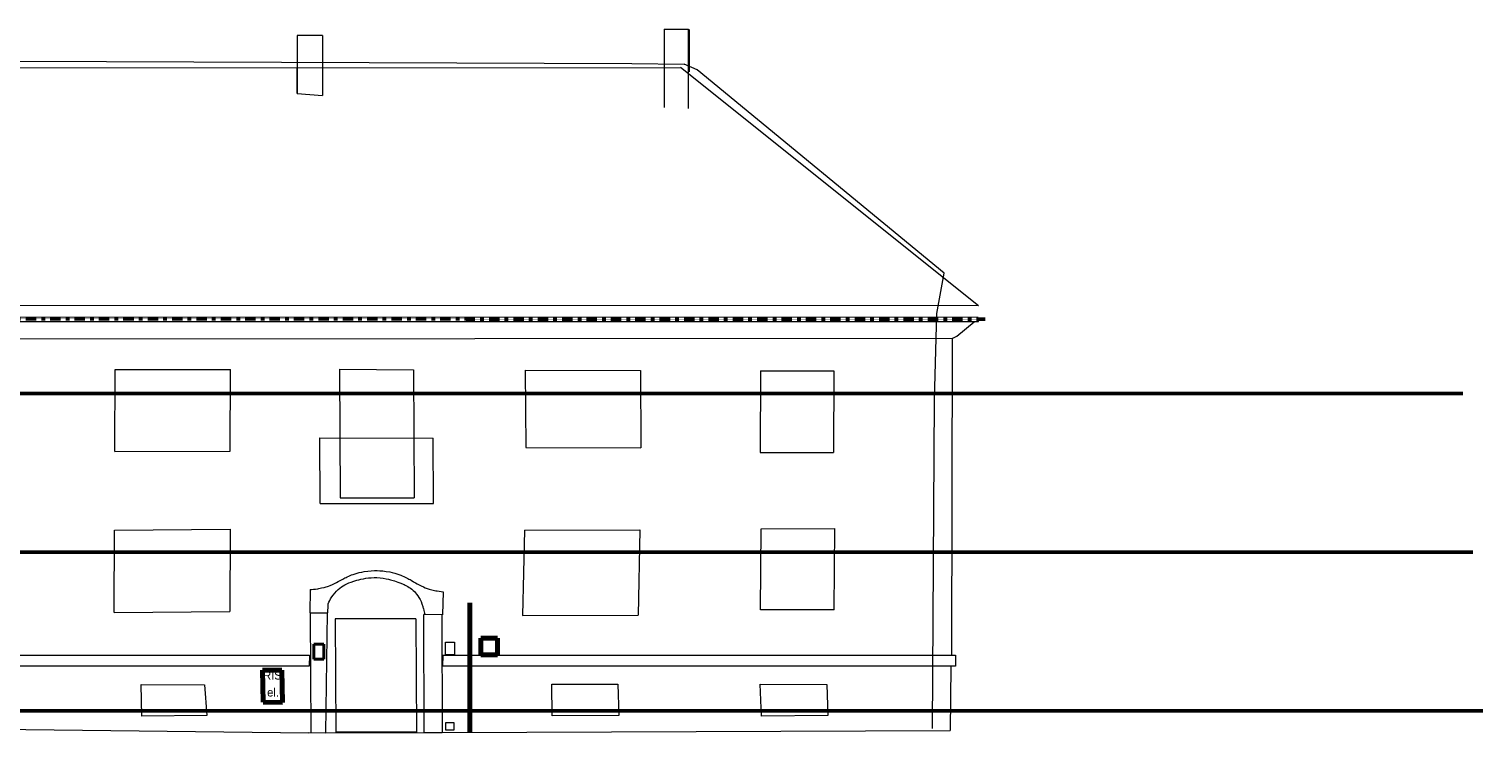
# Model space of a CAD drawing. Extents: x 9439 to 77518, y -50624 to 26174.
# Tile 3 of 10: x 43532 to 69663, y -50624 to -37977. Entities that reach past the tile are written whole.
import ezdxf

# ---------------------------------------------------------------- set-up
doc = ezdxf.new("R2010")
doc.units = 0
doc.header["$MEASUREMENT"] = 0
doc.linetypes.add('DGN Style 4', pattern=[0.565042, 0.282344, -0.141172, 0.000352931, -0.141172])
for name, color, linetype, lineweight in [('0_Číslo_pera__6', 190, 'Continuous', 70), ('2D ČÁRY_Číslo_pera__5', 231, 'Continuous', 50), ('blok I_hromosvody_Číslo_pera__4', 91, 'Continuous', 13), ('blok I_okapy_Číslo_pera__5', 231, 'Continuous', 50), ('blok I_pohled1_ADSL_Číslo_pera__1', 7, 'Continuous', 15), ('blok I_pohled1_fasáda_Číslo_pera__1', 7, 'Continuous', 15), ('blok I_pohled1_fasáda_Číslo_pera__7', 7, 'Continuous', 20), ('blok I_pohled1_okna_Číslo_pera__3', 150, 'Continuous', 13), ('blok I_pohled1_RIS_Číslo_pera__6', 190, 'Continuous', 70), ('Blok I_pohled1_střecha_Číslo_pera__1', 7, 'Continuous', 15)]:
    doc.layers.add(name, color=color, linetype=linetype, lineweight=lineweight)
for name, color, linetype, lineweight, true_color in [('blok I_komíny_Číslo_pera__252', 7, 'Continuous', 13, 0x917be6), ('blok I_pohled1_terén_Číslo_pera__30', 7, 'Continuous', 13, 0xfed4ff), ('blok I_pohled1_zvonky_Číslo_pera__32', 7, 'Continuous', 40, 0x000066)]:
    doc.layers.add(name, color=color, linetype=linetype, lineweight=lineweight, true_color=true_color)
doc.styles.add('GENERATED_STYLE_2', font='txt')

msp = doc.modelspace()

# ---------------------------------------------------------------- linework, layer by layer
at = {"layer": '0_Číslo_pera__6', "linetype": 'Continuous'}
msp.add_line((51453, -48288), (51456, -50614), dxfattribs=at)
at = {"layer": '2D ČÁRY_Číslo_pera__5', "linetype": 'Continuous'}
for p, q in [((16573, -44526), (69302, -44526)), ((16573, -47376), (69483, -47376)), ((16573, -50226), (69663, -50226))]:
    msp.add_line(p, q, dxfattribs=at)
at = {"layer": 'blok I_hromosvody_Číslo_pera__4', "linetype": 'Continuous'}
for p, q in [((43349, -38552), (54365, -38594)), ((54365, -38594), (55309, -38605)), ((55538, -38707), (55309, -38605)), ((59977, -42365), (55538, -38707)), ((59847, -43085), (59977, -42365)), ((59808, -44636), (59847, -43085)), ((59771, -50544), (59808, -44636))]:
    msp.add_line(p, q, dxfattribs=at)
at = {"layer": 'blok I_komíny_Číslo_pera__252', "linetype": 'Continuous'}
for p, q in [((48804, -38094), (48352, -38092)), ((48352, -38092), (48352, -39137)), ((48804, -38094), (48804, -39168)), ((55394, -37989), (54944, -37985)), ((54944, -37985), (54944, -38829)), ((54948, -37980), (55380, -37977)), ((54948, -37980), (54948, -39388)), ((55380, -37977), (55394, -37989)), ((55380, -37977), (55380, -39402)), ((55394, -37989), (55394, -38747)), ((48352, -39137), (48352, -38671)), ((48352, -39137), (48804, -39168))]:
    msp.add_line(p, q, dxfattribs=at)
at = {"layer": 'blok I_okapy_Číslo_pera__5', "linetype": 'DGN Style 4'}
msp.add_line((26783, -43177), (60718, -43190), dxfattribs=at)
at = {"layer": 'blok I_pohled1_ADSL_Číslo_pera__1', "linetype": 'Continuous'}
for p, q in [((51017, -48993), (51177, -48993)), ((51017, -49223), (51017, -48993)), ((51177, -48993), (51177, -49223)), ((51177, -49223), (51017, -49223)), ((51024, -50436), (51164, -50436)), ((51024, -50576), (51024, -50436)), ((51164, -50576), (51024, -50576)), ((51164, -50436), (51164, -50576))]:
    msp.add_line(p, q, dxfattribs=at)
at = {"layer": 'blok I_pohled1_fasáda_Číslo_pera__1', "linetype": 'Continuous'}
for p, q in [((60591, -43160), (26877, -43148)), ((26883, -43226), (60594, -43234)), ((60206, -43495), (60518, -43237)), ((60518, -43237), (60594, -43234)), ((60594, -43234), (60591, -43160)), ((60125, -43538), (27331, -43555)), ((60125, -43538), (60111, -49225)), ((60125, -43538), (60206, -43495)), ((48764, -46499), (48760, -45319)), ((48760, -45319), (50796, -45325)), ((50800, -46502), (50796, -45325)), ((48764, -46499), (50800, -46502)), ((48582, -48047), (48578, -48465)), ((50977, -48088), (50961, -48500)), ((48578, -48465), (48901, -48468)), ((48600, -50624), (48593, -48465)), ((48868, -50622), (48894, -48468)), ((50644, -48496), (50628, -48496)), ((50634, -50616), (50628, -48496)), ((50961, -48500), (50644, -48496)), ((50953, -48499), (50956, -50615)), ((38831, -49225), (48571, -49225)), ((48571, -49225), (48569, -49426)), ((50966, -49225), (50964, -49426)), ((50966, -49225), (60186, -49225)), ((60186, -49225), (60186, -49426)), ((48569, -49426), (38830, -49426)), ((60186, -49426), (50964, -49426)), ((60099, -49426), (60090, -50580))]:
    msp.add_line(p, q, dxfattribs=at)
at = {"layer": 'blok I_pohled1_fasáda_Číslo_pera__7', "linetype": 'Continuous'}
for points, knots in [([(48582, -48047), (48617, -48045), (48669, -48041), (48720, -48033), (48720, -48033), (48739, -48029), (48739, -48029), (48809, -48017), (48878, -47998), (48893, -47993), (48906, -47988), (48968, -47964), (49034, -47932), (49064, -47918), (49098, -47900), (49169, -47860), (49213, -47835), (49283, -47802), (49357, -47776), (49431, -47750), (49506, -47733), (49557, -47725), (49644, -47711), (49729, -47707), (49786, -47708), (49843, -47709), (49928, -47715), (50014, -47732), (50064, -47743), (50139, -47762), (50212, -47790), (50286, -47819), (50354, -47854), (50397, -47880), (50467, -47923), (50500, -47942), (50530, -47957), (50595, -47992), (50656, -48018), (50669, -48023), (50684, -48028), (50752, -48050), (50821, -48065), (50821, -48065), (50840, -48069), (50840, -48069), (50874, -48075), (50925, -48083), (50977, -48088)], [0, 0, 0, 0, 1, 1, 1, 2, 2, 2, 3, 3, 3, 4, 4, 4, 5, 5, 5, 6, 6, 6, 7, 7, 7, 8, 8, 8, 9, 9, 9, 10, 10, 10, 11, 11, 11, 12, 12, 12, 13, 13, 13, 14, 14, 14, 15, 15, 15, 16, 16, 16, 16]), ([(48901, -48468), (48901, -48468), (48902, -48437), (48902, -48437), (48902, -48437), (48904, -48407), (48904, -48407), (48904, -48407), (48904, -48391), (48905, -48386), (48905, -48386), (48906, -48355), (48906, -48355), (48908, -48317), (48909, -48304), (48909, -48304), (48935, -48232), (48994, -48131), (49090, -48047), (49169, -47977), (49238, -47940), (49368, -47899), (49368, -47899), (49421, -47882), (49421, -47882), (49512, -47855), (49649, -47829), (49785, -47834), (49863, -47837), (49940, -47850), (49991, -47862), (50041, -47873), (50092, -47890), (50196, -47929), (50196, -47929), (50273, -47958), (50273, -47958), (50327, -47982), (50401, -48026), (50459, -48085), (50509, -48136), (50572, -48228), (50609, -48351), (50609, -48351), (50614, -48372), (50616, -48378), (50616, -48378), (50620, -48396), (50620, -48396), (50625, -48419), (50626, -48423), (50626, -48423), (50635, -48459), (50644, -48495), (50644, -48496)], [0, 0, 0, 0, 1, 1, 1, 2, 2, 2, 3, 3, 3, 4, 4, 4, 5, 5, 5, 6, 6, 6, 7, 7, 7, 8, 8, 8, 9, 9, 9, 10, 10, 10, 11, 11, 11, 12, 12, 12, 13, 13, 13, 14, 14, 14, 15, 15, 15, 16, 16, 16, 17, 17, 17, 18, 18, 18, 18])]:
    msp.add_open_spline(points, degree=3, knots=knots, dxfattribs=at)
at = {"layer": 'blok I_pohled1_okna_Číslo_pera__3', "linetype": 'Continuous'}
for p, q in [((45072, -45565), (45078, -44093)), ((45078, -44093), (47150, -44092)), ((47144, -45564), (47150, -44092)), ((49114, -44090), (50442, -44100)), ((49114, -44090), (49125, -46400)), ((50442, -44100), (50453, -46402)), ((52451, -44105), (54523, -44111)), ((52451, -44105), (52458, -45494)), ((54523, -44111), (54529, -45500)), ((56679, -44117), (56672, -45585)), ((56679, -44117), (57997, -44116)), ((57997, -44116), (57990, -45584)), ((45072, -45565), (47144, -45564)), ((52458, -45494), (54529, -45500)), ((56672, -45585), (57990, -45584)), ((49125, -46400), (50453, -46402)), ((45061, -48460), (45065, -46981)), ((45065, -46981), (47145, -46965)), ((47145, -46965), (47142, -48444)), ((52436, -46982), (52402, -48516)), ((52436, -46982), (54511, -46975)), ((54511, -46975), (54477, -48509)), ((56677, -48415), (56688, -46956)), ((56688, -46956), (58014, -46952)), ((58003, -48411), (58014, -46952)), ((45061, -48460), (47142, -48444)), ((50486, -48573), (49036, -48573)), ((49036, -48573), (49043, -50610)), ((50486, -48573), (50493, -50610)), ((52402, -48516), (54477, -48509)), ((58003, -48411), (56677, -48415)), ((45545, -49757), (46687, -49760)), ((45560, -50323), (45545, -49757)), ((46687, -49760), (46726, -50312)), ((52932, -50316), (52926, -49750)), ((52926, -49750), (54116, -49750)), ((54116, -49750), (54134, -50313)), ((56675, -49746), (57869, -49755)), ((56696, -50323), (56675, -49746)), ((57869, -49755), (57888, -50310)), ((46726, -50312), (45560, -50323)), ((54134, -50313), (52932, -50316)), ((57888, -50310), (56696, -50323)), ((50493, -50610), (49043, -50610))]:
    msp.add_line(p, q, dxfattribs=at)
at = {"layer": 'blok I_pohled1_RIS_Číslo_pera__6', "linetype": 'Continuous'}
for p, q in [((51654, -48923), (51954, -48923)), ((51654, -49223), (51654, -48923)), ((51954, -48923), (51954, -49223)), ((51954, -49223), (51654, -49223)), ((48076, -49499), (47730, -49495)), ((47730, -49495), (47742, -50071)), ((48076, -49499), (48088, -50075)), ((48088, -50075), (47742, -50071))]:
    msp.add_line(p, q, dxfattribs=at)
at = {"layer": 'Blok I_pohled1_střecha_Číslo_pera__1', "linetype": 'Continuous'}
for p, q in [((31860, -38679), (55240, -38667)), ((60597, -42952), (55240, -38667)), ((60597, -42952), (26860, -42940))]:
    msp.add_line(p, q, dxfattribs=at)
at = {"layer": 'blok I_pohled1_terén_Číslo_pera__30', "linetype": 'Continuous'}
for p, q in [((38827, -50507), (48560, -50624)), ((48561, -50617), (48868, -50622)), ((48867, -50622), (50633, -50616)), ((50634, -50616), (50956, -50615)), ((50955, -50615), (60090, -50580))]:
    msp.add_line(p, q, dxfattribs=at)
at = {"layer": 'blok I_pohled1_zvonky_Číslo_pera__32', "linetype": 'Continuous'}
for p, q in [((48651, -49031), (48831, -49031)), ((48651, -49301), (48651, -49031)), ((48831, -49031), (48831, -49301)), ((48831, -49301), (48651, -49301))]:
    msp.add_line(p, q, dxfattribs=at)

# ---------------------------------------------------------------- texts
at = {"layer": 'blok I_pohled1_RIS_Číslo_pera__6', "linetype": 'Continuous', "char_height": 150, "attachment_point": 1, "style": 'GENERATED_STYLE_2'}
for s, insert in [('{RIS}', (47738, -49516)), ('{el.}', (47811, -49820))]:
    msp.add_mtext(s, dxfattribs=dict(at, insert=insert))

doc.saveas('drawing.dxf')
